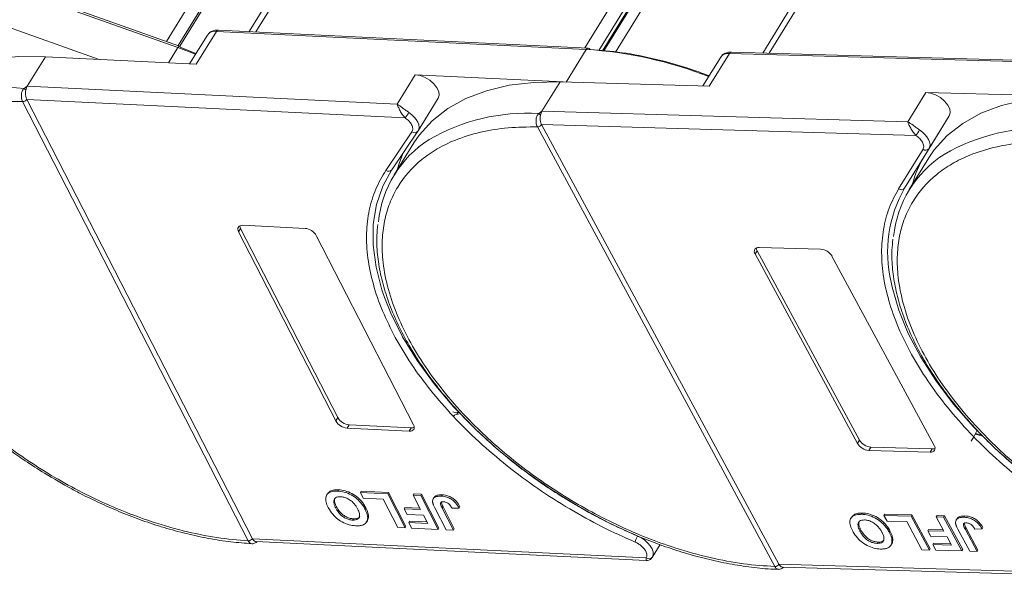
# Model space of a CAD drawing. Header units: millimetres. Extents: x 3152 to 4623, y 378 to 1412.
# Tile 29 of 45: x 4125 to 4198, y 1132 to 1174. Entities that reach past the tile are written whole.
import ezdxf

# ---------------------------------------------------------------- set-up
doc = ezdxf.new("R2010")
doc.units = ezdxf.units.MM

msp = doc.modelspace()

# ---------------------------------------------------------------- linework, layer by layer
at = {"color": 7, "linetype": 'Continuous', "lineweight": 15}
for p, q in [((4142.246, 1172.722), (4171.738, 1220.563)), ((4165.221, 1220.053), (4135.607, 1172.013)), ((4171.022, 1220.227), (4141.752, 1172.746)), ((4136.474, 1171.705), (4165.862, 1219.378)), ((4136.59, 1171.661), (4165.867, 1219.152)), ((4196.183, 1219.372), (4166.691, 1171.53)), ((4167.74, 1171.346), (4197.018, 1218.841)), ((4168.007, 1171.32), (4197.147, 1218.59)), ((4168.114, 1171.309), (4197.156, 1218.42)), ((4209.179, 1218.621), (4179.915, 1171.15)), ((4180.388, 1171.136), (4209.868, 1218.957)), ((4168.973, 1171.224), (4197.868, 1218.098)), ((4106.363, 1182.243), (4136.459, 1171.563)), ((4136.581, 1171.667), (4106.484, 1182.348)), ((4130.596, 1170.679), (4122.683, 1173.487)), ((4138.644, 1172.489), (4137.326, 1170.351)), ((4137.821, 1170.327), (4139.32, 1172.759)), ((4139.32, 1172.759), (4166.801, 1171.42)), ((4166.947, 1171.518), (4139.466, 1172.857)), ((4136.459, 1171.563), (4135.759, 1170.427)), ((4136.459, 1171.563), (4137.769, 1171.069)), ((4137.795, 1171.111), (4136.613, 1171.581)), ((4125.261, 1168.684), (4126.611, 1170.873)), ((4126.611, 1170.873), (4137.821, 1170.327)), ((4166.801, 1171.42), (4165.304, 1168.991)), ((4176.793, 1170.847), (4175.469, 1168.699)), ((4175.942, 1168.686), (4177.442, 1171.118)), ((4177.442, 1171.118), (4204.629, 1170.337)), ((4204.775, 1170.435), (4177.588, 1171.217)), ((4154.092, 1169.533), (4152.742, 1167.344)), ((4165.076, 1168.998), (4154.092, 1169.533)), ((4125.021, 1168.52), (4125.261, 1168.684)), ((4152.742, 1167.344), (4125.261, 1168.684)), ((4163.503, 1166.815), (4164.853, 1169.004)), ((4164.853, 1169.004), (4175.942, 1168.686)), ((4192.04, 1168.223), (4190.69, 1166.034)), ((4203.129, 1167.904), (4192.04, 1168.223)), ((4124.913, 1167.533), (4124.912, 1167.535)), ((4141.684, 1134.873), (4124.913, 1167.533)), ((4125.219, 1167.695), (4153.346, 1166.324)), ((4125.22, 1167.694), (4141.991, 1135.033)), ((4154.3, 1165.361), (4155.8, 1167.794)), ((4163.265, 1166.648), (4163.503, 1166.815)), ((4190.69, 1166.034), (4163.503, 1166.815)), ((4193.774, 1166.482), (4191.962, 1163.541)), ((4192.275, 1164.05), (4193.774, 1166.482)), ((4163.17, 1165.66), (4163.169, 1165.662)), ((4180.812, 1132.965), (4163.17, 1165.66)), ((4163.475, 1165.826), (4191.3, 1165.026)), ((4163.475, 1165.825), (4181.117, 1133.13)), ((4151.914, 1162.423), (4153.844, 1165.29)), ((4152.354, 1162.47), (4154.285, 1165.337)), ((4154.285, 1165.337), (4154.29, 1165.345)), ((4154.3, 1165.361), (4154.29, 1165.345)), ((4153.984, 1164.459), (4152.529, 1162.099)), ((4190.014, 1161.049), (4191.827, 1163.99)), ((4190.462, 1161.109), (4192.275, 1164.05)), ((4190.462, 1161.109), (4191.962, 1163.541)), ((4192.26, 1163.358), (4190.806, 1160.999)), ((4141.284, 1158.338), (4145.904, 1158.113)), ((4141.115, 1158.107), (4140.965, 1157.864)), ((4148.19, 1143.793), (4140.965, 1157.864)), ((4141.115, 1158.107), (4148.34, 1144.037)), ((4146.74, 1157.582), (4153.964, 1143.512)), ((4179.5, 1156.451), (4179.35, 1156.208)), ((4186.95, 1142.123), (4179.35, 1156.208)), ((4179.5, 1156.451), (4187.1, 1142.366)), ((4179.65, 1156.694), (4184.221, 1156.563)), ((4185.063, 1156.043), (4192.663, 1141.959)), ((4157.236, 1144.374), (4156.888, 1144.459)), ((4157.236, 1144.374), (4157.197, 1144.45)), ((4157.328, 1144.498), (4157.236, 1144.374)), ((4148.34, 1144.037), (4148.19, 1143.793)), ((4149.175, 1143.506), (4149.025, 1143.263)), ((4153.645, 1143.038), (4149.025, 1143.263)), ((4149.175, 1143.506), (4153.795, 1143.281)), ((4153.795, 1143.281), (4153.645, 1143.038)), ((4187.1, 1142.366), (4186.95, 1142.123)), ((4196.206, 1142.694), (4195.703, 1142.805)), ((4196.165, 1142.769), (4195.734, 1142.865)), ((4187.943, 1141.847), (4187.793, 1141.604)), ((4192.363, 1141.472), (4187.793, 1141.604)), ((4187.943, 1141.847), (4192.513, 1141.715)), ((4192.513, 1141.715), (4192.363, 1141.472)), ((4148.391, 1138.671), (4148.331, 1138.574)), ((4150.017, 1138.46), (4150.077, 1138.557)), ((4150.077, 1138.557), (4152.113, 1138.458)), ((4147.573, 1138.379), (4147.513, 1138.282)), ((4150.017, 1138.46), (4150.232, 1138.041)), ((4152.053, 1138.361), (4150.017, 1138.46)), ((4150.232, 1138.041), (4151.713, 1137.969)), ((4151.713, 1137.969), (4152.788, 1135.875)), ((4152.113, 1138.458), (4152.053, 1138.361)), ((4153.343, 1135.848), (4152.053, 1138.361)), ((4152.113, 1138.458), (4153.403, 1135.945)), ((4153.941, 1138.269), (4154.001, 1138.366)), ((4154.496, 1138.242), (4153.941, 1138.269)), ((4153.941, 1138.269), (4154.487, 1137.206)), ((4154.001, 1138.366), (4154.556, 1138.339)), ((4154.556, 1138.339), (4154.496, 1138.242)), ((4155.786, 1135.729), (4154.496, 1138.242)), ((4154.556, 1138.339), (4155.846, 1135.826)), ((4155.485, 1138.096), (4155.425, 1137.999)), ((4156.091, 1138.295), (4156.031, 1138.198)), ((4148.246, 1137.413), (4148.186, 1137.316)), ((4150.358, 1137.233), (4150.418, 1137.331)), ((4153.265, 1137.265), (4153.325, 1137.363)), ((4153.265, 1137.265), (4153.48, 1136.846)), ((4154.487, 1137.206), (4153.265, 1137.265)), ((4153.325, 1137.363), (4154.434, 1137.308)), ((4155.565, 1137.284), (4156.379, 1135.7)), ((4156.099, 1137.299), (4156.159, 1137.397)), ((4156.934, 1135.673), (4156.099, 1137.299)), ((4156.159, 1137.397), (4156.994, 1135.77)), ((4156.814, 1137.312), (4157.353, 1137.317)), ((4157.353, 1137.317), (4157.413, 1137.415)), ((4149.44, 1136.415), (4149.5, 1136.513)), ((4150.472, 1136.276), (4150.532, 1136.373)), ((4150.617, 1136.698), (4150.557, 1136.601)), ((4153.48, 1136.846), (4154.702, 1136.787)), ((4154.702, 1136.787), (4155.016, 1136.175)), ((4186.53, 1136.65), (4186.47, 1136.553)), ((4187.318, 1136.944), (4187.258, 1136.847)), ((4188.927, 1136.767), (4188.987, 1136.865)), ((4188.927, 1136.767), (4189.154, 1136.348)), ((4190.942, 1136.709), (4188.927, 1136.767)), ((4188.987, 1136.865), (4191.001, 1136.807)), ((4191.001, 1136.807), (4190.942, 1136.709)), ((4192.299, 1134.194), (4190.942, 1136.709)), ((4191.001, 1136.807), (4192.359, 1134.292)), ((4192.809, 1136.656), (4192.869, 1136.753)), ((4193.359, 1136.64), (4192.809, 1136.656)), ((4192.809, 1136.656), (4193.383, 1135.592)), ((4192.869, 1136.753), (4193.419, 1136.737)), ((4193.419, 1136.737), (4193.359, 1136.64)), ((4194.716, 1134.125), (4193.359, 1136.64)), ((4193.419, 1136.737), (4194.776, 1134.222)), ((4194.35, 1136.522), (4194.29, 1136.425)), ((4194.936, 1136.725), (4194.876, 1136.628)), ((4152.788, 1135.875), (4153.343, 1135.848)), ((4153.343, 1135.848), (4153.403, 1135.945)), ((4153.609, 1136.243), (4153.669, 1136.341)), ((4153.609, 1136.243), (4153.824, 1135.825)), ((4155.016, 1136.175), (4153.609, 1136.243)), ((4153.669, 1136.341), (4154.963, 1136.278)), ((4153.824, 1135.825), (4155.786, 1135.729)), ((4155.786, 1135.729), (4155.846, 1135.826)), ((4156.379, 1135.7), (4156.934, 1135.673)), ((4156.994, 1135.77), (4156.934, 1135.673)), ((4187.217, 1135.669), (4187.157, 1135.572)), ((4189.154, 1136.348), (4190.618, 1136.306)), ((4189.305, 1135.533), (4189.365, 1135.631)), ((4190.618, 1136.306), (4191.749, 1134.21)), ((4192.175, 1135.626), (4192.235, 1135.724)), ((4192.235, 1135.724), (4193.329, 1135.692)), ((4194.446, 1135.693), (4195.302, 1134.108)), ((4194.973, 1135.72), (4195.033, 1135.817)), ((4195.851, 1134.092), (4194.973, 1135.72)), ((4195.033, 1135.817), (4195.911, 1134.189)), ((4195.679, 1135.748), (4196.211, 1135.764)), ((4196.211, 1135.764), (4196.271, 1135.862)), ((4141.991, 1135.033), (4141.991, 1135.032)), ((4171.263, 1133.605), (4141.991, 1135.032)), ((4189.582, 1134.995), (4189.522, 1134.898)), ((4192.175, 1135.626), (4192.401, 1135.207)), ((4193.383, 1135.592), (4192.175, 1135.626)), ((4192.401, 1135.207), (4193.61, 1135.172)), ((4193.61, 1135.172), (4193.94, 1134.56)), ((4141.684, 1134.871), (4141.684, 1134.873)), ((4142.257, 1134.819), (4171.259, 1133.406)), ((4171.7, 1133.647), (4172.283, 1134.592)), ((4188.425, 1134.687), (4188.485, 1134.784)), ((4189.443, 1134.557), (4189.503, 1134.655)), ((4191.749, 1134.21), (4192.299, 1134.194)), ((4192.299, 1134.194), (4192.359, 1134.292)), ((4192.549, 1134.6), (4192.608, 1134.697)), ((4192.549, 1134.6), (4192.775, 1134.181)), ((4193.94, 1134.56), (4192.549, 1134.6)), ((4192.608, 1134.697), (4193.886, 1134.66)), ((4192.775, 1134.181), (4194.716, 1134.125)), ((4194.716, 1134.125), (4194.776, 1134.222)), ((4195.911, 1134.189), (4195.851, 1134.092)), ((4195.302, 1134.108), (4195.851, 1134.092)), ((4180.812, 1132.964), (4180.812, 1132.965)), ((4181.117, 1133.13), (4181.117, 1133.129)), ((4210.076, 1132.297), (4181.117, 1133.129)), ((4181.397, 1132.916), (4210.085, 1132.091))]:
    msp.add_line(p, q, dxfattribs=at)
at = {"color": 7, "linetype": 'Continuous', "lineweight": 15, "flags": 128}
for points in [[(4136.459, 1171.563), (4136.488, 1171.606), (4136.517, 1171.639), (4136.543, 1171.66), (4136.566, 1171.669), (4136.581, 1171.667)], [(4136.581, 1171.667), (4136.586, 1171.665), (4136.6, 1171.648), (4136.61, 1171.62), (4136.613, 1171.581)], [(4123.221, 1170.762), (4124.636, 1170.879), (4126.611, 1170.873)], [(4155.8, 1167.794), (4155.87, 1168.005), (4155.841, 1168.277), (4155.707, 1168.571), (4155.477, 1168.861), (4155.173, 1169.122), (4154.82, 1169.333), (4154.449, 1169.474), (4154.092, 1169.533)], [(4153.984, 1164.459), (4154.382, 1165.044), (4155.34, 1166.109), (4156.502, 1167.022), (4157.854, 1167.771), (4159.384, 1168.35), (4161.072, 1168.751), (4162.902, 1168.97), (4164.853, 1169.004)], [(4193.774, 1166.482), (4193.846, 1166.714), (4193.809, 1166.988), (4193.666, 1167.283), (4193.43, 1167.571), (4193.121, 1167.83), (4192.766, 1168.035), (4192.395, 1168.17), (4192.04, 1168.223)], [(4192.26, 1163.358), (4192.659, 1163.944), (4193.617, 1165.009), (4194.778, 1165.921), (4196.131, 1166.671), (4197.66, 1167.249), (4199.349, 1167.65), (4201.179, 1167.869), (4203.129, 1167.904)], [(4153.625, 1166.724), (4153.833, 1166.565), (4154.015, 1166.388), (4154.165, 1166.202), (4154.277, 1166.012), (4154.347, 1165.824), (4154.373, 1165.647), (4154.354, 1165.485), (4154.3, 1165.361)], [(4191.573, 1165.43), (4191.783, 1165.274), (4191.969, 1165.099), (4192.123, 1164.914), (4192.24, 1164.723), (4192.316, 1164.535), (4192.347, 1164.356), (4192.333, 1164.192), (4192.275, 1164.05)], [(4153.201, 1163.728), (4152.921, 1163.018), (4152.751, 1162.46)], [(4151.813, 1152.958), (4151.619, 1153.529), (4151.179, 1155.221), (4150.964, 1156.855), (4150.976, 1158.414), (4151.214, 1159.881), (4151.677, 1161.24), (4152.359, 1162.478)], [(4140.965, 1157.864), (4140.926, 1157.961), (4140.91, 1158.054), (4140.919, 1158.138), (4140.952, 1158.211), (4141.007, 1158.269), (4141.083, 1158.31), (4141.177, 1158.334), (4141.284, 1158.338)], [(4209.394, 1133.926), (4207.198, 1134.903), (4205.039, 1136.026), (4202.94, 1137.281), (4200.923, 1138.657), (4199.01, 1140.137), (4197.221, 1141.708), (4195.574, 1143.351), (4194.088, 1145.05), (4192.777, 1146.786), (4191.655, 1148.542), (4190.735, 1150.299), (4190.026, 1152.038), (4189.536, 1153.741), (4189.456, 1154.122)], [(4170.617, 1135.234), (4168.427, 1136.246), (4166.28, 1137.4), (4164.198, 1138.684), (4162.203, 1140.084), (4160.316, 1141.587), (4158.558, 1143.175), (4156.946, 1144.832), (4155.497, 1146.541), (4154.228, 1148.284), (4153.152, 1150.042), (4152.279, 1151.796), (4151.813, 1152.958)], [(4153.964, 1143.512), (4154.004, 1143.414), (4154.019, 1143.322), (4154.01, 1143.238), (4153.978, 1143.165), (4153.922, 1143.107), (4153.846, 1143.065), (4153.753, 1143.042), (4153.645, 1143.038)], [(4195.852, 1143.11), (4195.605, 1142.621), (4195.407, 1142.28)], [(4170.617, 1135.234), (4170.895, 1135.094), (4171.153, 1134.918), (4171.379, 1134.714), (4171.562, 1134.495), (4171.691, 1134.269), (4171.762, 1134.05), (4171.77, 1133.847), (4171.714, 1133.67)]]:
    msp.add_lwpolyline(points, dxfattribs=at)
at = {"color": 7, "linetype": 'Continuous', "lineweight": 15}
for centre, radius, start, end in [((4139.206, 1172.064), 0.704, 80.70385, 142.90819), ((4139.471, 1172.692), 0.165, 91.80801, 156.09419), ((4166.952, 1171.353), 0.165, 91.80801, 156.09419), ((4166.922, 1171.35), 0.17, 21.30884, 81.37555), ((4164.788, 1140.831), 30.655, 68.74467, 86.23536), ((4177.346, 1170.437), 0.688, 81.96358, 143.42725), ((4177.6, 1171.041), 0.176, 94.04353, 153.96822), ((4123.704, 1154.272), 14.308, 84.71653, 120.7835), ((4124.619, 1167.984), 0.67, 37.58398, 53.08544), ((4124.915, 1167.905), 0.37, 269.575, 325.4013), ((4124.915, 1167.902), 0.369, 269.59703, 325.57021), ((4149.963, 1168.981), 4.302, 321.85544, 328.35831), ((4162.403, 1152.183), 14.491, 86.59204, 120.13559), ((4162.87, 1166.111), 0.667, 38.2755, 53.68319), ((4163.163, 1166.039), 0.378, 270.93814, 325.57), ((4163.164, 1166.037), 0.377, 270.96032, 325.74097), ((4154.04, 1165.543), 0.32, 232.34236, 320.03913), ((4186.382, 1168.629), 6.098, 323.77082, 328.35685), ((4200.68, 1151.083), 14.491, 86.59204, 120.13559), ((4159.526, 1157.786), 8.207, 122.40058, 174.33401), ((4197.803, 1156.685), 8.207, 122.40058, 174.33401), ((4198.942, 1159.263), 8.187, 148.49752, 165.16287), ((4192.02, 1164.248), 0.323, 233.16695, 321.99372), ((4152.109, 1162.676), 0.32, 232.34236, 320.03913), ((4198.784, 1156.344), 9.59, 150.2055, 193.3954), ((4190.208, 1161.307), 0.323, 233.16695, 321.99372), ((4141.494, 1158.319), 0.435, 182.41352, 209.21752), ((4145.81, 1157.042), 1.075, 30.17434, 84.9837), ((4179.593, 1156.394), 0.306, 79.14736, 217.56468), ((4179.885, 1156.677), 0.446, 182.64256, 210.45521), ((4184.141, 1155.49), 1.076, 30.95613, 85.74517), ((4149.119, 1144.334), 1.075, 210.17434, 264.9837), ((4149.269, 1144.577), 1.075, 210.17434, 264.9837), ((4153.834, 1143.737), 0.458, 265.04497, 293.81188), ((4188.023, 1142.92), 1.076, 210.95613, 265.74517), ((4187.873, 1142.676), 1.076, 210.95613, 265.74517), ((4192.421, 1141.772), 0.306, 259.14736, 37.56468), ((4192.543, 1142.16), 0.446, 266.24921, 294.05501), ((4141.686, 1135.242), 0.369, 269.59703, 325.57021), ((4141.687, 1135.239), 0.368, 269.61686, 325.73849), ((4171.776, 1134.523), 1.36, 148.44742, 169.18055), ((4171.454, 1133.874), 0.33, 234.51592, 321.94657), ((4180.805, 1133.342), 0.377, 270.96032, 325.74097), ((4180.806, 1133.34), 0.376, 270.98033, 325.91135)]:
    msp.add_arc(centre, radius, start, end, dxfattribs=at)
for points, knots in [([(4139.469, 1172.85), (4139.433, 1172.854), (4139.293, 1172.868), (4139.065, 1172.82), (4138.806, 1172.703), (4138.702, 1172.553), (4138.656, 1172.486)], [0, 0, 0, 0, 0.10563, 0.412439, 0.737037, 1, 1, 1, 1]), ([(4175.931, 1169.448), (4175.518, 1169.605), (4174.206, 1170.104), (4172.028, 1170.706), (4169.465, 1171.226), (4167.867, 1171.35), (4167.08, 1171.412)], [0, 0, 0, 0, 0.136045, 0.432297, 0.720483, 1, 1, 1, 1]), ([(4177.59, 1171.21), (4177.563, 1171.213), (4177.433, 1171.226), (4177.213, 1171.177), (4176.952, 1171.06), (4176.848, 1170.908), (4176.801, 1170.84)], [0, 0, 0, 0, 0.07976, 0.393066, 0.724539, 1, 1, 1, 1]), ([(4124.912, 1167.535), (4124.891, 1167.584), (4124.852, 1167.673), (4124.82, 1167.846), (4124.815, 1168.015), (4124.838, 1168.178), (4124.88, 1168.313), (4124.939, 1168.43), (4124.996, 1168.491), (4125.021, 1168.52)], [0, 0, 0, 0, 0.171846, 0.312445, 0.499101, 0.629839, 0.757504, 0.889024, 1, 1, 1, 1]), ([(4125.15, 1168.393), (4125.138, 1168.315), (4125.114, 1168.161), (4125.136, 1167.925), (4125.18, 1167.774), (4125.214, 1167.706), (4125.219, 1167.695)], [0, 0, 0, 0, 0.313343, 0.6267, 0.940056, 1, 1, 1, 1]), ([(4141.684, 1134.873), (4140.91, 1134.94), (4139.339, 1135.076), (4136.825, 1135.597), (4134.41, 1136.306), (4132.153, 1137.154), (4130.088, 1138.077), (4128.044, 1139.141), (4125.378, 1140.737), (4122.875, 1142.556), (4120.622, 1144.528), (4118.934, 1146.203), (4117.313, 1148.074), (4115.853, 1150.103), (4114.687, 1152.11), (4113.799, 1154.104), (4113.196, 1156.091), (4112.93, 1157.896), (4112.94, 1159.488), (4113.158, 1160.871), (4113.586, 1162.164), (4114.439, 1163.744), (4115.694, 1165.067), (4117.296, 1166.088), (4118.776, 1166.754), (4120.569, 1167.257), (4122.662, 1167.554), (4124.17, 1167.54), (4124.913, 1167.533)], [0, 0, 0, 0, 0.038862, 0.078912, 0.120068, 0.152227, 0.184382, 0.217215, 0.250043, 0.315618, 0.347778, 0.379932, 0.421093, 0.461142, 0.5, 0.538863, 0.578912, 0.620068, 0.652227, 0.684382, 0.717215, 0.750043, 0.815618, 0.847778, 0.879932, 0.921093, 0.96114, 1, 1, 1, 1]), ([(4125.219, 1167.695), (4125.219, 1167.695), (4125.22, 1167.694), (4125.22, 1167.694), (4125.22, 1167.694), (4125.22, 1167.694)], [0, 0, 0, 0, 0.3846646, 0.6923323, 1, 1, 1, 1]), ([(4152.742, 1167.344), (4152.871, 1167.264), (4153.071, 1167.141), (4153.381, 1166.899), (4153.549, 1166.778), (4153.625, 1166.724)], [0, 0, 0, 0, 0.498413, 0.772928, 1, 1, 1, 1]), ([(4153.346, 1166.324), (4153.277, 1166.402), (4153.13, 1166.568), (4152.96, 1166.861), (4152.826, 1167.137), (4152.77, 1167.275), (4152.742, 1167.344)], [0, 0, 0, 0, 0.2343588, 0.4982155, 0.7484812, 1, 1, 1, 1]), ([(4163.169, 1165.662), (4163.147, 1165.711), (4163.106, 1165.8), (4163.071, 1165.973), (4163.063, 1166.142), (4163.084, 1166.305), (4163.125, 1166.44), (4163.183, 1166.558), (4163.239, 1166.62), (4163.265, 1166.648)], [0, 0, 0, 0, 0.171846, 0.312445, 0.499101, 0.629839, 0.757504, 0.889024, 1, 1, 1, 1]), ([(4163.393, 1166.524), (4163.382, 1166.447), (4163.36, 1166.292), (4163.386, 1166.056), (4163.433, 1165.905), (4163.469, 1165.837), (4163.475, 1165.826)], [0, 0, 0, 0, 0.313343, 0.6267, 0.940056, 1, 1, 1, 1]), ([(4180.812, 1132.965), (4180.045, 1133.017), (4178.489, 1133.123), (4175.989, 1133.598), (4173.58, 1134.264), (4171.323, 1135.074), (4169.253, 1135.965), (4167.199, 1136.999), (4164.514, 1138.558), (4161.981, 1140.346), (4159.691, 1142.295), (4157.968, 1143.954), (4156.306, 1145.813), (4154.796, 1147.836), (4153.578, 1149.842), (4152.636, 1151.84), (4151.975, 1153.839), (4151.653, 1155.659), (4151.61, 1157.27), (4151.78, 1158.674), (4152.16, 1159.991), (4152.95, 1161.608), (4154.146, 1162.973), (4155.695, 1164.039), (4157.134, 1164.743), (4158.889, 1165.29), (4160.947, 1165.634), (4162.436, 1165.651), (4163.17, 1165.66)], [0, 0, 0, 0, 0.038862, 0.078912, 0.1200677, 0.1522272, 0.1843815, 0.2172151, 0.2500433, 0.3156185, 0.347778, 0.3799323, 0.4210926, 0.4611415, 0.5, 0.5388632, 0.578912, 0.6200677, 0.6522272, 0.6843815, 0.7172151, 0.7500433, 0.8156185, 0.847778, 0.8799323, 0.9210926, 0.9611404, 1, 1, 1, 1]), ([(4163.475, 1165.826), (4163.475, 1165.825), (4163.475, 1165.825), (4163.475, 1165.825), (4163.475, 1165.825), (4163.475, 1165.825)], [0, 0, 0, 0, 0.384665, 0.692332, 1, 1, 1, 1]), ([(4190.69, 1166.034), (4190.818, 1165.957), (4191.015, 1165.838), (4191.327, 1165.602), (4191.496, 1165.484), (4191.573, 1165.43)], [0, 0, 0, 0, 0.4984129, 0.772928, 1, 1, 1, 1]), ([(4191.3, 1165.026), (4191.23, 1165.103), (4191.08, 1165.268), (4190.907, 1165.558), (4190.772, 1165.83), (4190.717, 1165.966), (4190.69, 1166.034)], [0, 0, 0, 0, 0.2343588, 0.4982155, 0.7484812, 1, 1, 1, 1]), ([(4219.088, 1131.865), (4218.322, 1131.917), (4216.766, 1132.022), (4214.266, 1132.497), (4211.857, 1133.163), (4209.6, 1133.974), (4207.53, 1134.865), (4205.476, 1135.899), (4202.79, 1137.458), (4200.257, 1139.246), (4197.968, 1141.194), (4196.245, 1142.854), (4194.582, 1144.713), (4193.073, 1146.736), (4191.855, 1148.742), (4190.912, 1150.74), (4190.252, 1152.739), (4189.93, 1154.559), (4189.887, 1156.17), (4190.057, 1157.573), (4190.437, 1158.891), (4191.227, 1160.508), (4192.422, 1161.872), (4193.971, 1162.938), (4195.411, 1163.643), (4197.165, 1164.189), (4199.224, 1164.533), (4200.713, 1164.551), (4201.447, 1164.56)], [0, 0, 0, 0, 0.038862, 0.078912, 0.120068, 0.152227, 0.184382, 0.217215, 0.250043, 0.315618, 0.347778, 0.379932, 0.421093, 0.461142, 0.5, 0.538863, 0.578912, 0.620068, 0.652227, 0.684382, 0.717215, 0.750043, 0.815618, 0.847778, 0.879932, 0.921093, 0.96114, 1, 1, 1, 1]), ([(4152.61, 1149.999), (4152.277, 1150.658), (4151.602, 1151.993), (4150.931, 1153.973), (4150.528, 1155.911), (4150.428, 1157.761), (4150.632, 1159.476), (4151.1, 1161.054), (4151.643, 1161.966), (4151.914, 1162.423)], [0, 0, 0, 0, 0.140659, 0.284672, 0.42968, 0.574689, 0.718702, 0.859346, 1, 1, 1, 1]), ([(4191.112, 1148.494), (4190.761, 1149.154), (4190.051, 1150.49), (4189.322, 1152.479), (4188.86, 1154.431), (4188.701, 1156.301), (4188.845, 1158.041), (4189.256, 1159.647), (4189.762, 1160.582), (4190.014, 1161.049)], [0, 0, 0, 0, 0.140659, 0.284672, 0.42968, 0.574689, 0.718702, 0.859346, 1, 1, 1, 1]), ([(4112.629, 1160.329), (4112.596, 1160.046), (4112.51, 1159.314), (4112.575, 1158.063), (4112.798, 1156.599), (4113.201, 1155.099), (4113.771, 1153.578), (4114.501, 1152.049), (4115.384, 1150.525), (4116.409, 1149.018), (4117.563, 1147.543), (4118.828, 1146.118), (4120.172, 1144.768), (4121.55, 1143.525), (4122.818, 1142.487), (4123.993, 1141.602), (4125.182, 1140.762), (4126.057, 1140.208), (4126.54, 1139.902)], [0, 0, 0, 0, 0.04376, 0.113456, 0.183214, 0.252946, 0.322579, 0.392054, 0.461296, 0.53023, 0.598716, 0.666486, 0.732956, 0.796611, 0.855554, 0.897639, 0.943401, 1, 1, 1, 1]), ([(4151.315, 1158.398), (4151.284, 1158.13), (4151.2, 1157.412), (4151.265, 1156.177), (4151.488, 1154.713), (4151.892, 1153.213), (4152.461, 1151.692), (4153.192, 1150.163), (4154.075, 1148.639), (4155.1, 1147.132), (4156.254, 1145.657), (4157.518, 1144.232), (4158.863, 1142.882), (4160.24, 1141.639), (4161.509, 1140.601), (4162.684, 1139.716), (4163.873, 1138.876), (4164.747, 1138.322), (4165.23, 1138.016)], [0, 0, 0, 0, 0.04157, 0.111425, 0.181343, 0.251234, 0.321027, 0.390661, 0.460062, 0.529153, 0.597797, 0.665722, 0.732344, 0.796145, 0.855223, 0.897404, 0.943271, 1, 1, 1, 1]), ([(4189.592, 1157.298), (4189.561, 1157.03), (4189.477, 1156.312), (4189.542, 1155.076), (4189.765, 1153.613), (4190.169, 1152.113), (4190.738, 1150.592), (4191.469, 1149.063), (4192.352, 1147.538), (4193.377, 1146.031), (4194.53, 1144.557), (4195.795, 1143.131), (4197.14, 1141.781), (4198.517, 1140.538), (4199.785, 1139.501), (4200.961, 1138.615), (4202.15, 1137.776), (4203.024, 1137.222), (4203.507, 1136.916)], [0, 0, 0, 0, 0.04157, 0.111425, 0.181343, 0.251234, 0.321027, 0.390661, 0.460062, 0.529153, 0.597797, 0.665722, 0.732344, 0.796145, 0.855223, 0.897404, 0.943271, 1, 1, 1, 1]), ([(4170.44, 1134.778), (4169.615, 1135.148), (4167.966, 1135.888), (4165.536, 1137.237), (4163.169, 1138.749), (4160.904, 1140.429), (4158.796, 1142.232), (4156.892, 1144.116), (4155.216, 1146.051), (4153.759, 1148.017), (4152.993, 1149.338), (4152.61, 1149.999)], [0, 0, 0, 0, 0.109769, 0.219545, 0.331943, 0.445117, 0.558292, 0.67069, 0.780455, 0.890235, 1, 1, 1, 1]), ([(4203.014, 1136.685), (4202.653, 1136.905), (4201.483, 1137.618), (4199.623, 1138.99), (4197.477, 1140.763), (4195.536, 1142.631), (4193.816, 1144.554), (4192.312, 1146.512), (4191.512, 1147.833), (4191.112, 1148.494)], [0, 0, 0, 0, 0.070334, 0.227828, 0.385321, 0.541734, 0.694482, 0.847251, 1, 1, 1, 1]), ([(4156.916, 1144.134), (4156.947, 1144.164), (4157.006, 1144.221), (4157.121, 1144.277), (4157.226, 1144.303), (4157.285, 1144.303), (4157.313, 1144.303)], [0, 0, 0, 0, 0.292006, 0.558989, 0.786862, 1, 1, 1, 1]), ([(4126.54, 1139.902), (4127.212, 1139.502), (4128.155, 1138.942), (4129.582, 1138.198), (4130.807, 1137.605), (4132.278, 1136.967), (4133.825, 1136.375), (4135.439, 1135.844), (4137.089, 1135.392), (4138.749, 1135.037), (4140.382, 1134.779), (4141.432, 1134.701), (4141.949, 1134.662)], [0, 0, 0, 0, 0.134577, 0.188711, 0.278387, 0.371043, 0.469975, 0.572686, 0.678176, 0.785662, 0.89461, 1, 1, 1, 1]), ([(4147.625, 1137.355), (4147.593, 1137.422), (4147.495, 1137.624), (4147.412, 1137.942), (4147.467, 1138.263), (4147.678, 1138.482), (4147.989, 1138.577), (4148.227, 1138.575), (4148.331, 1138.574)], [0, 0, 0, 0, 0.101888, 0.307343, 0.492963, 0.678647, 0.860791, 1, 1, 1, 1]), ([(4147.581, 1138.374), (4147.633, 1138.442), (4147.744, 1138.589), (4148.051, 1138.673), (4148.288, 1138.672), (4148.391, 1138.671)], [0, 0, 0, 0, 0.334122, 0.711545, 1, 1, 1, 1]), ([(4148.331, 1138.574), (4148.409, 1138.568), (4148.646, 1138.549), (4149.076, 1138.435), (4149.561, 1138.172), (4149.99, 1137.803), (4150.227, 1137.48), (4150.335, 1137.278), (4150.358, 1137.233)], [0, 0, 0, 0, 0.102171, 0.30922, 0.51365, 0.692275, 0.932413, 1, 1, 1, 1]), ([(4148.391, 1138.671), (4148.469, 1138.665), (4148.706, 1138.647), (4149.136, 1138.532), (4149.621, 1138.269), (4150.05, 1137.9), (4150.287, 1137.577), (4150.395, 1137.375), (4150.418, 1137.331)], [0, 0, 0, 0, 0.102171, 0.30922, 0.51365, 0.692275, 0.932413, 1, 1, 1, 1]), ([(4148.547, 1138.155), (4148.471, 1138.154), (4148.32, 1138.153), (4148.148, 1138.072), (4148.043, 1137.934), (4148.025, 1137.701), (4148.103, 1137.483), (4148.175, 1137.34), (4148.186, 1137.316)], [0, 0, 0, 0, 0.159091, 0.319451, 0.485991, 0.660682, 0.944289, 1, 1, 1, 1]), ([(4148.246, 1137.413), (4148.215, 1137.48), (4148.126, 1137.667), (4148.064, 1137.914), (4148.135, 1138.037), (4148.156, 1138.075)], [0, 0, 0, 0, 0.2764905, 0.7797278, 1, 1, 1, 1]), ([(4149.812, 1137.244), (4149.775, 1137.311), (4149.672, 1137.497), (4149.455, 1137.761), (4149.146, 1137.981), (4148.862, 1138.108), (4148.662, 1138.147), (4148.562, 1138.154), (4148.547, 1138.155)], [0, 0, 0, 0, 0.159163, 0.441094, 0.61902, 0.796885, 0.968573, 1, 1, 1, 1]), ([(4155.383, 1137.759), (4155.382, 1137.82), (4155.38, 1137.942), (4155.478, 1138.085), (4155.682, 1138.197), (4155.899, 1138.198), (4156.031, 1138.198)], [0, 0, 0, 0, 0.20646, 0.413515, 0.645211, 1, 1, 1, 1]), ([(4155.494, 1138.091), (4155.509, 1138.118), (4155.553, 1138.2), (4155.746, 1138.292), (4155.961, 1138.294), (4156.091, 1138.295)], [0, 0, 0, 0, 0.16733, 0.496283, 1, 1, 1, 1]), ([(4156.031, 1138.198), (4156.11, 1138.192), (4156.289, 1138.177), (4156.591, 1138.083), (4156.882, 1137.909), (4157.16, 1137.647), (4157.277, 1137.447), (4157.353, 1137.317)], [0, 0, 0, 0, 0.1552919, 0.3531453, 0.543243, 0.704067, 1, 1, 1, 1]), ([(4156.091, 1138.295), (4156.17, 1138.289), (4156.349, 1138.274), (4156.651, 1138.18), (4156.942, 1138.006), (4157.22, 1137.744), (4157.337, 1137.544), (4157.413, 1137.415)], [0, 0, 0, 0, 0.155292, 0.353145, 0.543243, 0.704067, 1, 1, 1, 1]), ([(4165.23, 1138.016), (4165.903, 1137.616), (4166.845, 1137.056), (4168.273, 1136.312), (4169.497, 1135.719), (4170.969, 1135.081), (4172.516, 1134.489), (4174.13, 1133.958), (4175.779, 1133.507), (4177.441, 1133.148), (4179.091, 1132.901), (4180.312, 1132.773), (4180.961, 1132.764), (4181.086, 1132.763)], [0, 0, 0, 0, 0.130517, 0.183018, 0.269988, 0.35985, 0.455796, 0.555409, 0.657717, 0.76196, 0.867621, 0.974343, 1, 1, 1, 1]), ([(4149.662, 1135.996), (4149.584, 1136.002), (4149.347, 1136.02), (4148.919, 1136.137), (4148.436, 1136.399), (4148.007, 1136.766), (4147.763, 1137.097), (4147.652, 1137.305), (4147.625, 1137.355)], [0, 0, 0, 0, 0.101398, 0.306996, 0.506144, 0.685262, 0.924557, 1, 1, 1, 1]), ([(4148.186, 1137.316), (4148.223, 1137.249), (4148.315, 1137.08), (4148.504, 1136.839), (4148.77, 1136.626), (4149.038, 1136.49), (4149.268, 1136.429), (4149.395, 1136.419), (4149.44, 1136.415)], [0, 0, 0, 0, 0.1596974, 0.4008997, 0.5705241, 0.7401942, 0.9084077, 1, 1, 1, 1]), ([(4149.5, 1136.513), (4149.42, 1136.521), (4149.26, 1136.537), (4148.995, 1136.632), (4148.741, 1136.786), (4148.484, 1137.024), (4148.337, 1137.242), (4148.261, 1137.386), (4148.246, 1137.413)], [0, 0, 0, 0, 0.160292, 0.321922, 0.490761, 0.657569, 0.933883, 1, 1, 1, 1]), ([(4149.44, 1136.415), (4149.516, 1136.416), (4149.668, 1136.416), (4149.843, 1136.491), (4149.951, 1136.626), (4149.973, 1136.852), (4149.898, 1137.07), (4149.826, 1137.215), (4149.812, 1137.244)], [0, 0, 0, 0, 0.159186, 0.319845, 0.483838, 0.656366, 0.932671, 1, 1, 1, 1]), ([(4150.358, 1137.233), (4150.375, 1137.2), (4150.409, 1137.133), (4150.454, 1137.029), (4150.495, 1136.922), (4150.528, 1136.813), (4150.551, 1136.705), (4150.555, 1136.636), (4150.557, 1136.601)], [0, 0, 0, 0, 0.15395, 0.308181, 0.478699, 0.649961, 0.824203, 1, 1, 1, 1]), ([(4150.418, 1137.331), (4150.435, 1137.297), (4150.469, 1137.23), (4150.514, 1137.126), (4150.555, 1137.02), (4150.588, 1136.911), (4150.611, 1136.802), (4150.615, 1136.733), (4150.617, 1136.698)], [0, 0, 0, 0, 0.15395, 0.308181, 0.478699, 0.649961, 0.824203, 1, 1, 1, 1]), ([(4155.565, 1137.284), (4155.549, 1137.318), (4155.515, 1137.385), (4155.474, 1137.475), (4155.441, 1137.554), (4155.417, 1137.623), (4155.394, 1137.692), (4155.387, 1137.736), (4155.383, 1137.759)], [0, 0, 0, 0, 0.20827, 0.416707, 0.561481, 0.706573, 0.852825, 1, 1, 1, 1]), ([(4156.21, 1137.781), (4156.161, 1137.781), (4156.082, 1137.782), (4156.002, 1137.745), (4155.964, 1137.689), (4155.979, 1137.538), (4156.047, 1137.404), (4156.099, 1137.299)], [0, 0, 0, 0, 0.189329, 0.302222, 0.415612, 0.548732, 1, 1, 1, 1]), ([(4156.042, 1137.8), (4156.038, 1137.795), (4156.02, 1137.771), (4156.047, 1137.631), (4156.11, 1137.499), (4156.159, 1137.397)], [0, 0, 0, 0, 0.046857, 0.263977, 1, 1, 1, 1]), ([(4156.578, 1137.628), (4156.541, 1137.657), (4156.47, 1137.711), (4156.349, 1137.761), (4156.264, 1137.778), (4156.22, 1137.781), (4156.21, 1137.781)], [0, 0, 0, 0, 0.330398, 0.624767, 0.917361, 1, 1, 1, 1]), ([(4156.814, 1137.312), (4156.805, 1137.329), (4156.786, 1137.362), (4156.754, 1137.414), (4156.719, 1137.467), (4156.679, 1137.522), (4156.634, 1137.576), (4156.597, 1137.611), (4156.578, 1137.628)], [0, 0, 0, 0, 0.155996, 0.312125, 0.480895, 0.650212, 0.823248, 1, 1, 1, 1]), ([(4149.97, 1136.685), (4149.969, 1136.682), (4149.951, 1136.622), (4149.835, 1136.553), (4149.664, 1136.509), (4149.542, 1136.512), (4149.5, 1136.513)], [0, 0, 0, 0, 0.017002, 0.414, 0.799655, 1, 1, 1, 1]), ([(4150.557, 1136.601), (4150.554, 1136.542), (4150.546, 1136.425), (4150.464, 1136.238), (4150.344, 1136.119), (4150.233, 1136.071), (4150.22, 1136.065)], [0, 0, 0, 0, 0.2508959, 0.5021661, 0.9405117, 1, 1, 1, 1]), ([(4150.617, 1136.698), (4150.612, 1136.641), (4150.601, 1136.526), (4150.574, 1136.412), (4150.532, 1136.374), (4150.531, 1136.373)], [0, 0, 0, 0, 0.493981, 0.9887, 1, 1, 1, 1]), ([(4186.601, 1135.6), (4186.567, 1135.667), (4186.464, 1135.869), (4186.371, 1136.188), (4186.415, 1136.515), (4186.616, 1136.74), (4186.92, 1136.843), (4187.156, 1136.846), (4187.258, 1136.847)], [0, 0, 0, 0, 0.101888, 0.307343, 0.492963, 0.678647, 0.860791, 1, 1, 1, 1]), ([(4186.541, 1136.642), (4186.587, 1136.707), (4186.689, 1136.851), (4186.982, 1136.939), (4187.216, 1136.943), (4187.318, 1136.944)], [0, 0, 0, 0, 0.3159769, 0.7036842, 1, 1, 1, 1]), ([(4187.485, 1136.428), (4187.411, 1136.426), (4187.261, 1136.421), (4187.094, 1136.336), (4186.995, 1136.193), (4186.985, 1135.958), (4187.069, 1135.739), (4187.144, 1135.595), (4187.157, 1135.572)], [0, 0, 0, 0, 0.159091, 0.319451, 0.485991, 0.660682, 0.944289, 1, 1, 1, 1]), ([(4187.258, 1136.847), (4187.335, 1136.843), (4187.57, 1136.829), (4187.999, 1136.723), (4188.486, 1136.466), (4188.922, 1136.102), (4189.166, 1135.78), (4189.28, 1135.578), (4189.305, 1135.533)], [0, 0, 0, 0, 0.102171, 0.30922, 0.51365, 0.692275, 0.932413, 1, 1, 1, 1]), ([(4187.318, 1136.944), (4187.395, 1136.94), (4187.63, 1136.926), (4188.059, 1136.82), (4188.546, 1136.564), (4188.982, 1136.2), (4189.226, 1135.877), (4189.34, 1135.675), (4189.365, 1135.631)], [0, 0, 0, 0, 0.102171, 0.30922, 0.51365, 0.692275, 0.932413, 1, 1, 1, 1]), ([(4188.764, 1135.532), (4188.726, 1135.6), (4188.619, 1135.786), (4188.395, 1136.048), (4188.082, 1136.264), (4187.798, 1136.387), (4187.599, 1136.422), (4187.501, 1136.427), (4187.485, 1136.428)], [0, 0, 0, 0, 0.159163, 0.441094, 0.61902, 0.796885, 0.968573, 1, 1, 1, 1]), ([(4194.25, 1136.17), (4194.248, 1136.231), (4194.242, 1136.355), (4194.333, 1136.502), (4194.531, 1136.62), (4194.746, 1136.625), (4194.876, 1136.628)], [0, 0, 0, 0, 0.20646, 0.413515, 0.645211, 1, 1, 1, 1]), ([(4194.359, 1136.516), (4194.371, 1136.541), (4194.411, 1136.62), (4194.596, 1136.714), (4194.808, 1136.721), (4194.936, 1136.725)], [0, 0, 0, 0, 0.148382, 0.484821, 1, 1, 1, 1]), ([(4194.876, 1136.628), (4194.954, 1136.623), (4195.131, 1136.612), (4195.433, 1136.523), (4195.726, 1136.353), (4196.009, 1136.094), (4196.131, 1135.894), (4196.211, 1135.764)], [0, 0, 0, 0, 0.155292, 0.353145, 0.543243, 0.704067, 1, 1, 1, 1]), ([(4194.936, 1136.725), (4195.014, 1136.72), (4195.191, 1136.709), (4195.493, 1136.62), (4195.786, 1136.451), (4196.069, 1136.191), (4196.191, 1135.991), (4196.271, 1135.862)], [0, 0, 0, 0, 0.155292, 0.353145, 0.543243, 0.704067, 1, 1, 1, 1]), ([(4150.22, 1136.065), (4150.191, 1136.054), (4150.132, 1136.033), (4150.038, 1136.014), (4149.945, 1136.001), (4149.854, 1135.995), (4149.76, 1135.992), (4149.695, 1135.995), (4149.662, 1135.996)], [0, 0, 0, 0, 0.185429, 0.37219, 0.527708, 0.683877, 0.841678, 1, 1, 1, 1]), ([(4187.217, 1135.669), (4187.184, 1135.736), (4187.089, 1135.924), (4187.02, 1136.176), (4187.088, 1136.306), (4187.11, 1136.348)], [0, 0, 0, 0, 0.271027, 0.764321, 1, 1, 1, 1]), ([(4188.485, 1134.784), (4188.406, 1134.79), (4188.247, 1134.803), (4187.982, 1134.894), (4187.726, 1135.044), (4187.465, 1135.28), (4187.312, 1135.497), (4187.232, 1135.641), (4187.217, 1135.669)], [0, 0, 0, 0, 0.160292, 0.321922, 0.490761, 0.657569, 0.933883, 1, 1, 1, 1]), ([(4189.365, 1135.631), (4189.383, 1135.597), (4189.418, 1135.53), (4189.466, 1135.426), (4189.51, 1135.319), (4189.546, 1135.209), (4189.573, 1135.1), (4189.579, 1135.03), (4189.582, 1134.995)], [0, 0, 0, 0, 0.15395, 0.308181, 0.478699, 0.649961, 0.824203, 1, 1, 1, 1]), ([(4194.446, 1135.693), (4194.428, 1135.727), (4194.393, 1135.794), (4194.349, 1135.884), (4194.314, 1135.964), (4194.288, 1136.033), (4194.264, 1136.103), (4194.255, 1136.147), (4194.25, 1136.17)], [0, 0, 0, 0, 0.20827, 0.416707, 0.561481, 0.706573, 0.852825, 1, 1, 1, 1]), ([(4195.067, 1136.21), (4195.018, 1136.209), (4194.94, 1136.208), (4194.862, 1136.169), (4194.826, 1136.112), (4194.847, 1135.96), (4194.918, 1135.824), (4194.973, 1135.72)], [0, 0, 0, 0, 0.189329, 0.302222, 0.415612, 0.548732, 1, 1, 1, 1]), ([(4194.905, 1136.225), (4194.901, 1136.22), (4194.884, 1136.194), (4194.914, 1136.053), (4194.981, 1135.92), (4195.033, 1135.817)], [0, 0, 0, 0, 0.05409, 0.269563, 1, 1, 1, 1]), ([(4195.435, 1136.063), (4195.397, 1136.091), (4195.326, 1136.144), (4195.204, 1136.192), (4195.12, 1136.207), (4195.076, 1136.209), (4195.067, 1136.21)], [0, 0, 0, 0, 0.330398, 0.624767, 0.917361, 1, 1, 1, 1]), ([(4195.679, 1135.748), (4195.669, 1135.765), (4195.649, 1135.798), (4195.616, 1135.85), (4195.579, 1135.903), (4195.538, 1135.957), (4195.492, 1136.012), (4195.454, 1136.046), (4195.435, 1136.063)], [0, 0, 0, 0, 0.155996, 0.312125, 0.480895, 0.650212, 0.823248, 1, 1, 1, 1]), ([(4141.991, 1135.032), (4142.024, 1134.982), (4142.088, 1134.882), (4142.187, 1134.818), (4142.244, 1134.826), (4142.257, 1134.828)], [0, 0, 0, 0, 0.435984, 0.871967, 1, 1, 1, 1]), ([(4188.658, 1134.267), (4188.58, 1134.272), (4188.346, 1134.285), (4187.919, 1134.394), (4187.434, 1134.649), (4186.998, 1135.012), (4186.746, 1135.341), (4186.629, 1135.55), (4186.601, 1135.6)], [0, 0, 0, 0, 0.101398, 0.306996, 0.506144, 0.685262, 0.924557, 1, 1, 1, 1]), ([(4187.157, 1135.572), (4187.195, 1135.505), (4187.292, 1135.336), (4187.486, 1135.096), (4187.756, 1134.886), (4188.026, 1134.753), (4188.254, 1134.697), (4188.38, 1134.689), (4188.425, 1134.687)], [0, 0, 0, 0, 0.159697, 0.4009, 0.570524, 0.740194, 0.908408, 1, 1, 1, 1]), ([(4188.425, 1134.687), (4188.5, 1134.688), (4188.65, 1134.692), (4188.82, 1134.772), (4188.923, 1134.91), (4188.937, 1135.14), (4188.855, 1135.359), (4188.779, 1135.504), (4188.764, 1135.532)], [0, 0, 0, 0, 0.159186, 0.319845, 0.483838, 0.656366, 0.932671, 1, 1, 1, 1]), ([(4188.938, 1134.957), (4188.9, 1134.913), (4188.823, 1134.825), (4188.646, 1134.785), (4188.526, 1134.784), (4188.485, 1134.784)], [0, 0, 0, 0, 0.398189, 0.794249, 1, 1, 1, 1]), ([(4189.522, 1134.898), (4189.52, 1134.838), (4189.517, 1134.72), (4189.442, 1134.528), (4189.328, 1134.406), (4189.219, 1134.355), (4189.207, 1134.349)], [0, 0, 0, 0, 0.2508959, 0.5021661, 0.9405117, 1, 1, 1, 1]), ([(4189.305, 1135.533), (4189.323, 1135.5), (4189.358, 1135.433), (4189.406, 1135.329), (4189.45, 1135.222), (4189.486, 1135.112), (4189.513, 1135.003), (4189.519, 1134.933), (4189.522, 1134.898)], [0, 0, 0, 0, 0.15395, 0.308181, 0.478699, 0.649961, 0.824203, 1, 1, 1, 1]), ([(4189.582, 1134.995), (4189.579, 1134.937), (4189.572, 1134.82), (4189.547, 1134.702), (4189.503, 1134.66), (4189.5, 1134.657)], [0, 0, 0, 0, 0.478395, 0.957504, 1, 1, 1, 1]), ([(4141.949, 1134.662), (4141.913, 1134.669), (4141.847, 1134.68), (4141.756, 1134.754), (4141.71, 1134.829), (4141.684, 1134.871)], [0, 0, 0, 0, 0.352324, 0.643768, 1, 1, 1, 1]), ([(4141.95, 1134.66), (4141.993, 1134.661), (4142.077, 1134.664), (4142.212, 1134.718), (4142.294, 1134.78), (4142.341, 1134.815)], [0, 0, 0, 0, 0.313814, 0.605047, 1, 1, 1, 1]), ([(4170.44, 1134.778), (4170.522, 1134.739), (4170.689, 1134.659), (4170.915, 1134.489), (4171.106, 1134.297), (4171.186, 1134.163), (4171.225, 1134.097)], [0, 0, 0, 0, 0.245513, 0.5, 0.754487, 1, 1, 1, 1]), ([(4189.207, 1134.349), (4189.178, 1134.337), (4189.12, 1134.314), (4189.028, 1134.293), (4188.938, 1134.278), (4188.848, 1134.27), (4188.755, 1134.265), (4188.69, 1134.267), (4188.658, 1134.267)], [0, 0, 0, 0, 0.185429, 0.37219, 0.527708, 0.683877, 0.841678, 1, 1, 1, 1]), ([(4171.261, 1133.405), (4171.323, 1133.409), (4171.427, 1133.415), (4171.58, 1133.495), (4171.649, 1133.579), (4171.685, 1133.625)], [0, 0, 0, 0, 0.4004475, 0.6786033, 1, 1, 1, 1]), ([(4171.261, 1133.417), (4171.263, 1133.422), (4171.266, 1133.432), (4171.264, 1133.545), (4171.263, 1133.605)], [0, 0, 0, 0, 0.4643611, 1, 1, 1, 1]), ([(4181.086, 1132.755), (4181.049, 1132.761), (4180.981, 1132.773), (4180.888, 1132.846), (4180.839, 1132.922), (4180.812, 1132.964)], [0, 0, 0, 0, 0.3510721, 0.6430797, 1, 1, 1, 1]), ([(4181.092, 1132.752), (4181.136, 1132.755), (4181.219, 1132.759), (4181.355, 1132.815), (4181.436, 1132.877), (4181.483, 1132.913)], [0, 0, 0, 0, 0.314688, 0.603378, 1, 1, 1, 1]), ([(4181.117, 1133.129), (4181.151, 1133.079), (4181.219, 1132.979), (4181.322, 1132.915), (4181.382, 1132.923), (4181.397, 1132.925)], [0, 0, 0, 0, 0.42964, 0.85928, 1, 1, 1, 1])]:
    msp.add_open_spline(points, degree=3, knots=knots, dxfattribs=at)
for points in [[(4125.261, 1168.684), (4125.238, 1168.641), (4125.191, 1168.555), (4125.164, 1168.447), (4125.15, 1168.393)], [(4163.503, 1166.815), (4163.48, 1166.772), (4163.433, 1166.686), (4163.406, 1166.578), (4163.393, 1166.524)], [(4153.824, 1165.81), (4153.767, 1165.903), (4153.651, 1166.09), (4153.448, 1166.246), (4153.346, 1166.324)], [(4153.844, 1165.29), (4153.877, 1165.364), (4153.943, 1165.513), (4153.864, 1165.711), (4153.824, 1165.81)], [(4191.79, 1164.516), (4191.73, 1164.609), (4191.61, 1164.795), (4191.403, 1164.949), (4191.3, 1165.026)], [(4191.827, 1163.99), (4191.857, 1164.066), (4191.917, 1164.218), (4191.832, 1164.417), (4191.79, 1164.516)], [(4171.263, 1133.605), (4171.288, 1133.677), (4171.338, 1133.821), (4171.263, 1134.005), (4171.225, 1134.097)]]:
    msp.add_open_spline(points, degree=3, dxfattribs=at)

doc.saveas('drawing.dxf')
